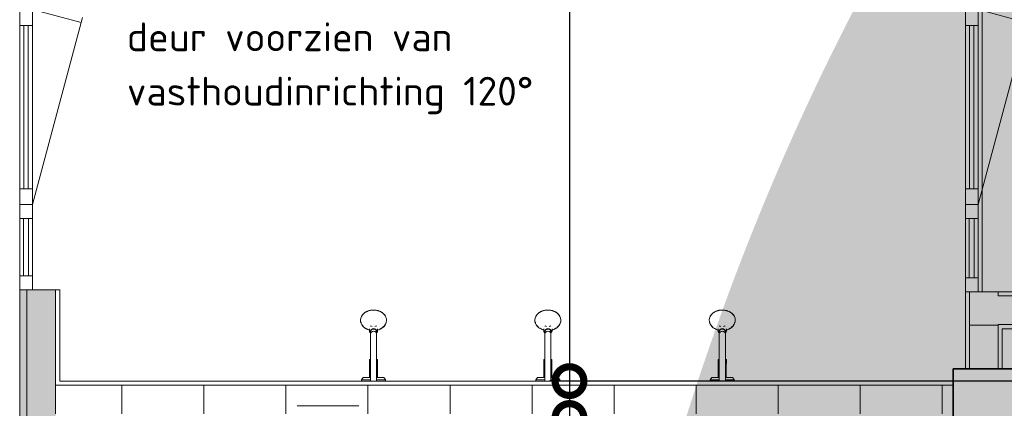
# Model space of a CAD drawing. Header units: millimetres. Extents: x 2016 to 102618, y -16590 to 68005.
# Tile 139 of 256: x 38800 to 43600, y 25132 to 27026. Entities that reach past the tile are written whole.
import ezdxf

# ---------------------------------------------------------------- set-up
doc = ezdxf.new("R2010")
doc.units = ezdxf.units.MM
for name, color, linetype, lineweight in [('A-ANNO-DIMS', 211, 'Continuous', 9), ('A-DETL', 90, 'Continuous', 18), ('A-FLOR', 192, 'Continuous', 13), ('A-GENM', 13, 'Continuous', 13), ('A-GLAZ-CURT', 52, 'Continuous', 9), ('A-GLAZ-CWMG', 51, 'Continuous', 13), ('A-WALL', 113, 'Continuous', 13), ('A-WALL-FNSH', 113, 'Continuous', 25), ('A-WALL-PATT', 111, 'Continuous', 25), ('G-ANNO-TEXT', 231, 'Continuous', 9), ('P-SANR-FIXT', 6, 'Continuous', 13), ('S-COLS', 52, 'Continuous', 13)]:
    doc.layers.add(name, color=color, linetype=linetype, lineweight=lineweight)
doc.styles.add('ISOCPEUR_2', font='isocpeur.ttf', dxfattribs={"height": 180})
doc.styles.add('ISOCPEUR_3', font='isocpeur.ttf', dxfattribs={"height": 140})
doc.dimstyles.new('00_VCS_maatvoering_1_8', dxfattribs={"dimscale": 304.8, "dimtxt": 179.276612, "dimasz": 0.918635, "dimexe": 0.328084, "dimexo": 0.0625, "dimgap": 0.164042, "dimtad": 1, "dimdec": 0, "dimzin": 0, "dimdsep": 46, "dimtxsty": 'ISOCPEUR_2', "dimblk1": 'DOTSMALL', "dimblk2": 'DOTSMALL', "dimsah": 1, "dimcen": 0.09, "dimdle": 0.328084, "dimadec": 0, "dimazin": 0, "dimtfac": 1, "dimtdec": 4, "dimtix": 1, "dimtmove": 0, "dimatfit": 3, "dimfxl": 0.328084, "dimfxlon": 1, "dimtvp": 1, "dimtolj": 1, "dimtzin": 0, "dimarcsym": 2})

# ---------------------------------------------------------------- blocks, each defined once
blk = doc.blocks.new('28_VCS_SF_houten kolom - beton kolom 300X300-V173-00 Begane grond')
at = {"layer": 'S-COLS', "lineweight": 5}
h = blk.add_hatch(dxfattribs=at)
h.set_pattern_fill('FP_181', color=256, style=0, pattern_type=2)
h.set_pattern_definition([(45, (-43500, -25175), (-500, 500), []), (45, (-43330, -25175), (-500, 500), []), (45, (-43320, -25175), (-500, 500), []), (45, (-43310, -25175), (-500, 500), []), (45, (-43300, -25175), (-500, 500), []), (45, (-43290, -25175), (-500, 500), []), (45, (-43280, -25175), (-500, 500), []), (45, (-43270, -25175), (-500, 500), [])])
h.paths.add_polyline_path([(100, -150), (150, -150), (150, 150), (-150, 150), (-150, -150), (24.8, -150)], flags=0)
at = {"layer": 'S-COLS', "lineweight": 35}
for p, q in [((150, 150), (-150, 150)), ((-150, 150), (-150, -150)), ((150, -150), (150, 150)), ((-150, -150), (150, -150))]:
    blk.add_line(p, q, dxfattribs=at)
blk = doc.blocks.new('SHOWER_MOXIE_BLUETOOTH_17280 - MOXIE-V259-00 Begane grond')
at = {"layer": 'P-SANR-FIXT'}
for p, q in [((91.7, 358.8), (113.9, 348)), ((105, 359.7), (105, 350)), ((110, 346.5), (110, 335.8)), ((111.8, 374), (118.2, 370.8)), ((131.8, 370.8), (138.2, 374)), ((136.1, 348), (158.3, 358.8)), ((140, 335.8), (140, 346.5)), ((145, 350), (145, 359.7)), ((105.2, 170.2), (105.2, 210.2)), ((105.2, 210.2), (109.9, 210.2)), ((110, 238.5), (110, 105)), ((140, 105), (140, 238.5)), ((140, 210.2), (144.9, 210.2)), ((144.9, 210.2), (144.8, 170.2)), ((109.9, 170.2), (105.2, 170.2)), ((105.2, 170.2), (105.2, 140.1)), ((105.2, 170.2), (109.9, 170.2)), ((144.8, 170.2), (140.1, 170.2)), ((140.1, 170.2), (144.8, 170.2)), ((144.8, 140.1), (144.8, 170.2)), ((66.5, 111.5), (66.5, 105)), ((109.9, 111.5), (66.5, 111.5)), ((75.2, 123.2), (109.8, 123.2)), ((110, 140.1), (105.2, 140.1)), ((105.2, 138.2), (105.2, 123.2)), ((105.2, 138.2), (110, 138.2)), ((108, 140.2), (108, 138.2)), ((125, 105), (110, 105)), ((140, 105), (125, 105)), ((144.8, 140.1), (140.1, 140.1)), ((140.1, 138.2), (144.8, 138.2)), ((183.5, 111.5), (140.2, 111.5)), ((140.3, 123.2), (174.8, 123.2)), ((142, 138.2), (142, 140.2)), ((144.8, 123.2), (144.8, 138.2)), ((183.5, 105), (183.5, 111.5))]:
    blk.add_line(p, q, dxfattribs=at)
at = {"layer": 'P-SANR-FIXT', "flags": 128}
for points in [[(125, 451.2), (122.5, 451.2), (119.9, 451.1), (117.4, 450.9), (114.9, 450.6), (112.4, 450.3), (109.9, 449.8), (107.5, 449.3), (105, 448.7), (102.7, 448), (100.3, 447.3), (98, 446.5), (95.7, 445.6), (93.5, 444.6), (91.3, 443.6), (89.2, 442.5), (87.1, 441.4), (85.1, 440.1), (83.2, 438.9), (81.3, 437.5), (79.5, 436.1), (77.7, 434.6), (76.1, 433.1), (74.5, 431.6), (73, 429.9), (71.6, 428.3), (70.2, 426.6), (69, 424.8), (67.8, 423), (66.8, 421.2), (66.6, 420.9)], [(183.4, 420.9), (182.3, 422.8), (181.2, 424.6), (179.9, 426.3), (178.6, 428), (177.2, 429.7), (175.7, 431.3), (174.2, 432.9), (172.5, 434.4), (170.8, 435.9), (169, 437.3), (167.1, 438.7), (165.2, 439.9), (163.2, 441.2), (161.1, 442.4), (159, 443.5), (156.9, 444.5), (154.6, 445.5), (152.4, 446.4), (150.1, 447.2), (147.7, 447.9), (145.3, 448.6), (142.9, 449.2), (140.5, 449.7), (138, 450.2), (135.5, 450.6), (133, 450.8), (130.5, 451.1), (127.9, 451.2), (125.4, 451.2), (125, 451.2)], [(80.1, 367), (78.4, 368.4), (76.7, 369.9), (75.2, 371.5), (73.7, 373.1), (72.3, 374.7), (71, 376.4), (69.8, 378.1), (68.7, 379.8), (67.6, 381.6), (67.5, 381.9)], [(93.9, 358.6), (91.7, 359.6), (89.6, 360.7), (87.6, 361.8), (85.7, 363)], [(105, 350), (105, 349.3), (105.1, 348.6), (105.2, 348), (105.3, 347.3), (105.4, 346.7), (105.6, 346), (105.8, 345.4), (106.1, 344.7), (106.4, 344.1), (106.7, 343.5), (107, 342.9), (107.4, 342.3), (107.8, 341.8), (108.2, 341.2), (108.6, 340.7), (109.1, 340.1), (109.6, 339.6), (110.1, 339.1)], [(125, 358.4), (124.4, 358.4), (123.8, 358.4), (123.2, 358.3), (122.7, 358.2), (122.1, 358.2), (121.5, 358.1), (120.9, 357.9), (120.4, 357.8), (119.8, 357.6), (119.2, 357.5), (118.7, 357.3), (118.2, 357.1), (117.6, 356.8), (117.1, 356.6), (116.6, 356.3), (116.1, 356.1), (115.6, 355.8), (115.2, 355.5), (114.7, 355.1), (114.3, 354.8), (113.8, 354.4), (113.6, 354.2)], [(136.4, 354.2), (136, 354.6), (135.6, 354.9), (135.1, 355.3), (134.7, 355.6), (134.2, 355.9), (133.7, 356.2), (133.2, 356.4), (132.7, 356.7), (132.2, 356.9), (131.6, 357.2), (131.1, 357.4), (130.5, 357.5), (130, 357.7), (129.4, 357.9), (128.9, 358), (128.3, 358.1), (127.7, 358.2), (127.1, 358.3), (126.5, 358.3), (126, 358.4), (125.4, 358.4), (125, 358.4)], [(140.2, 339.5), (140.8, 340), (141.2, 340.5), (141.7, 341.1), (142.1, 341.6), (142.5, 342.2), (142.9, 342.8), (143.3, 343.3), (143.6, 344), (143.9, 344.6), (144.1, 345.2), (144.3, 345.8), (144.5, 346.5), (144.7, 347.1), (144.8, 347.8), (144.9, 348.5), (145, 349.1), (145, 349.8), (145, 350)], [(164.2, 362.9), (162.7, 362), (160.7, 360.9), (158.6, 359.8), (156.5, 358.7)], [(182.5, 381.9), (181.5, 380.1), (180.4, 378.4), (179.2, 376.6), (177.9, 375), (176.5, 373.3), (175.1, 371.7), (173.5, 370.2), (171.9, 368.7), (170.2, 367.2)], [(110, 335.8), (110, 332.7), (110, 329.4), (110, 326), (110, 322.4), (110, 318.7), (110, 314.8), (110, 310.9), (110, 306.8), (110, 302.6), (110, 298.4), (110, 294), (110, 289.5), (110, 285), (110, 280.3), (110, 275.6), (110, 270.9), (110, 266.1), (110, 261.3), (110, 256.4), (110, 251.5), (110, 246.5), (110, 241.6), (110, 238.5)], [(140, 238.5), (140, 243.4), (140, 248.4), (140, 253.3), (140, 258.2), (140, 263.1), (140, 267.9), (140, 272.7), (140, 277.4), (140, 282.1), (140, 286.7), (140, 291.2), (140, 295.6), (140, 300), (140, 304.2), (140, 308.4), (140, 312.4), (140, 316.3), (140, 320.1), (140, 323.7), (140, 327.3), (140, 330.6), (140, 333.9), (140, 335.8)], [(66.5, 111.5), (74.6, 122.5), (75.2, 123.2)], [(174.8, 123.2), (182.9, 112.2), (183.5, 111.5)]]:
    blk.add_lwpolyline(points, dxfattribs=at)
at = {"layer": 'P-SANR-FIXT'}
for centre, major_axis, start_param, end_param in [((125, 401.3), (-63.5, 0), 4.712389, 7.442161), ((125, 401.3), (63.5, 0), 5.497787, 7.853982), ((125, 401.3), (62.6, 0), 2.917193, 2.941068), ((125, 401.3), (62.6, 0), 3.342118, 3.403978), ((125, 401.3), (62.6, 0), 6.020799, 6.08266), ((125, 401.3), (62.6, 0), 0.200525, 0.224399), ((125, 401.3), (39.5, 0), 4.322798, 4.381145), ((125, 348.7), (-15, 0), 4.712389, 6.283185), ((125, 346.5), (-15, 0), 4.712389, 6.283185), ((125, 335.8), (-15, 0), 4.712389, 6.283185), ((125, 348.7), (15, 0), 0, 1.570796), ((125, 346.5), (-15, 0), 3.141593, 4.712389), ((125, 335.8), (15, 0), 0, 1.570796), ((125, 401.3), (39.5, 0), 5.030399, 5.068141), ((125, 401.3), (63.5, 0), 5.12421, 5.483505)]:
    blk.add_ellipse(centre, major_axis=major_axis, ratio=0.786454, start_param=start_param, end_param=end_param, dxfattribs=at)
blk = doc.blocks.new('SHOWER_MOXIE_BLUETOOTH_17280 - MOXIE-4450684-00 Begane grond')
at = {"layer": 'P-SANR-FIXT'}
for p, q in [((91.7, 358.8), (113.9, 348)), ((105, 359.7), (105, 350)), ((110, 346.5), (110, 335.8)), ((111.8, 374), (118.2, 370.8)), ((131.8, 370.8), (138.2, 374)), ((136.1, 348), (158.3, 358.8)), ((140, 335.8), (140, 346.5)), ((145, 350), (145, 359.7)), ((105.2, 170.2), (105.2, 210.2)), ((105.2, 210.2), (109.9, 210.2)), ((110, 238.5), (110, 105)), ((140, 105), (140, 238.5)), ((140, 210.2), (144.9, 210.2)), ((144.9, 210.2), (144.8, 170.2)), ((109.9, 170.2), (105.2, 170.2)), ((105.2, 170.2), (105.2, 140.1)), ((105.2, 170.2), (109.9, 170.2)), ((144.8, 170.2), (140.1, 170.2)), ((140.1, 170.2), (144.8, 170.2)), ((144.8, 140.1), (144.8, 170.2)), ((66.5, 111.5), (66.5, 105)), ((109.9, 111.5), (66.5, 111.5)), ((75.2, 123.2), (109.8, 123.2)), ((110, 140.1), (105.2, 140.1)), ((105.2, 138.2), (105.2, 123.2)), ((105.2, 138.2), (110, 138.2)), ((108, 140.2), (108, 138.2)), ((125, 105), (110, 105)), ((140, 105), (125, 105)), ((144.8, 140.1), (140.1, 140.1)), ((140.1, 138.2), (144.8, 138.2)), ((183.5, 111.5), (140.2, 111.5)), ((140.3, 123.2), (174.8, 123.2)), ((142, 138.2), (142, 140.2)), ((144.8, 123.2), (144.8, 138.2)), ((183.5, 105), (183.5, 111.5))]:
    blk.add_line(p, q, dxfattribs=at)
at = {"layer": 'P-SANR-FIXT', "flags": 128}
for points in [[(125, 451.2), (122.5, 451.2), (119.9, 451.1), (117.4, 450.9), (114.9, 450.6), (112.4, 450.3), (109.9, 449.8), (107.5, 449.3), (105, 448.7), (102.7, 448), (100.3, 447.3), (98, 446.5), (95.7, 445.6), (93.5, 444.6), (91.3, 443.6), (89.2, 442.5), (87.1, 441.4), (85.1, 440.1), (83.2, 438.9), (81.3, 437.5), (79.5, 436.1), (77.7, 434.6), (76.1, 433.1), (74.5, 431.6), (73, 429.9), (71.6, 428.3), (70.2, 426.6), (69, 424.8), (67.8, 423), (66.8, 421.2), (66.6, 420.9)], [(183.4, 420.9), (182.3, 422.8), (181.2, 424.6), (179.9, 426.3), (178.6, 428), (177.2, 429.7), (175.7, 431.3), (174.2, 432.9), (172.5, 434.4), (170.8, 435.9), (169, 437.3), (167.1, 438.7), (165.2, 439.9), (163.2, 441.2), (161.1, 442.4), (159, 443.5), (156.9, 444.5), (154.6, 445.5), (152.4, 446.4), (150.1, 447.2), (147.7, 447.9), (145.3, 448.6), (142.9, 449.2), (140.5, 449.7), (138, 450.2), (135.5, 450.6), (133, 450.8), (130.5, 451.1), (127.9, 451.2), (125.4, 451.2), (125, 451.2)], [(80.1, 367), (78.4, 368.4), (76.7, 369.9), (75.2, 371.5), (73.7, 373.1), (72.3, 374.7), (71, 376.4), (69.8, 378.1), (68.7, 379.8), (67.6, 381.6), (67.5, 381.9)], [(93.9, 358.6), (91.7, 359.6), (89.6, 360.7), (87.6, 361.8), (85.7, 363)], [(105, 350), (105, 349.3), (105.1, 348.6), (105.2, 348), (105.3, 347.3), (105.4, 346.7), (105.6, 346), (105.8, 345.4), (106.1, 344.7), (106.4, 344.1), (106.7, 343.5), (107, 342.9), (107.4, 342.3), (107.8, 341.8), (108.2, 341.2), (108.6, 340.7), (109.1, 340.1), (109.6, 339.6), (110.1, 339.1)], [(125, 358.4), (124.4, 358.4), (123.8, 358.4), (123.2, 358.3), (122.7, 358.2), (122.1, 358.2), (121.5, 358.1), (120.9, 357.9), (120.4, 357.8), (119.8, 357.6), (119.2, 357.5), (118.7, 357.3), (118.2, 357.1), (117.6, 356.8), (117.1, 356.6), (116.6, 356.3), (116.1, 356.1), (115.6, 355.8), (115.2, 355.5), (114.7, 355.1), (114.3, 354.8), (113.8, 354.4), (113.6, 354.2)], [(136.4, 354.2), (136, 354.6), (135.6, 354.9), (135.1, 355.3), (134.7, 355.6), (134.2, 355.9), (133.7, 356.2), (133.2, 356.4), (132.7, 356.7), (132.2, 356.9), (131.6, 357.2), (131.1, 357.4), (130.5, 357.5), (130, 357.7), (129.4, 357.9), (128.9, 358), (128.3, 358.1), (127.7, 358.2), (127.1, 358.3), (126.5, 358.3), (126, 358.4), (125.4, 358.4), (125, 358.4)], [(140.2, 339.5), (140.8, 340), (141.2, 340.5), (141.7, 341.1), (142.1, 341.6), (142.5, 342.2), (142.9, 342.8), (143.3, 343.3), (143.6, 344), (143.9, 344.6), (144.1, 345.2), (144.3, 345.8), (144.5, 346.5), (144.7, 347.1), (144.8, 347.8), (144.9, 348.5), (145, 349.1), (145, 349.8), (145, 350)], [(164.2, 362.9), (162.7, 362), (160.7, 360.9), (158.6, 359.8), (156.5, 358.7)], [(182.5, 381.9), (181.5, 380.1), (180.4, 378.4), (179.2, 376.6), (177.9, 375), (176.5, 373.3), (175.1, 371.7), (173.5, 370.2), (171.9, 368.7), (170.2, 367.2)], [(110, 335.8), (110, 332.7), (110, 329.4), (110, 326), (110, 322.4), (110, 318.7), (110, 314.8), (110, 310.9), (110, 306.8), (110, 302.6), (110, 298.4), (110, 294), (110, 289.5), (110, 285), (110, 280.3), (110, 275.6), (110, 270.9), (110, 266.1), (110, 261.3), (110, 256.4), (110, 251.5), (110, 246.5), (110, 241.6), (110, 238.5)], [(140, 238.5), (140, 243.4), (140, 248.4), (140, 253.3), (140, 258.2), (140, 263.1), (140, 267.9), (140, 272.7), (140, 277.4), (140, 282.1), (140, 286.7), (140, 291.2), (140, 295.6), (140, 300), (140, 304.2), (140, 308.4), (140, 312.4), (140, 316.3), (140, 320.1), (140, 323.7), (140, 327.3), (140, 330.6), (140, 333.9), (140, 335.8)], [(66.5, 111.5), (74.6, 122.5), (75.2, 123.2)], [(174.8, 123.2), (182.9, 112.2), (183.5, 111.5)]]:
    blk.add_lwpolyline(points, dxfattribs=at)
at = {"layer": 'P-SANR-FIXT'}
for centre, major_axis, start_param, end_param in [((125, 401.3), (-63.5, 0), 4.712389, 7.442161), ((125, 401.3), (63.5, 0), 5.12421, 7.853982), ((125, 401.3), (62.6, 0), 2.917193, 2.941068), ((125, 401.3), (62.6, 0), 3.342118, 3.403978), ((125, 401.3), (62.6, 0), 6.020799, 6.08266), ((125, 401.3), (62.6, 0), 0.200525, 0.224399), ((125, 401.3), (39.5, 0), 4.322798, 4.381145), ((125, 348.7), (-15, 0), 4.712389, 6.283185), ((125, 346.5), (-15, 0), 4.712389, 6.283185), ((125, 335.8), (-15, 0), 4.712389, 6.283185), ((125, 348.7), (15, 0), 0, 1.570796), ((125, 346.5), (-15, 0), 3.141593, 4.712389), ((125, 335.8), (15, 0), 0, 1.570796), ((125, 401.3), (39.5, 0), 5.030399, 5.068141)]:
    blk.add_ellipse(centre, major_axis=major_axis, ratio=0.786454, start_param=start_param, end_param=end_param, dxfattribs=at)
blk = doc.blocks.new('SHOWER_MOXIE_BLUETOOTH_17280 - MOXIE-V260-00 Begane grond')
at = {"layer": 'P-SANR-FIXT'}
for p, q in [((91.7, 358.8), (113.9, 348)), ((105, 359.7), (105, 350)), ((110, 346.5), (110, 335.8)), ((111.8, 374), (118.2, 370.8)), ((131.8, 370.8), (138.2, 374)), ((136.1, 348), (158.3, 358.8)), ((140, 335.8), (140, 346.5)), ((145, 350), (145, 359.7)), ((105.2, 170.2), (105.2, 210.2)), ((105.2, 210.2), (109.9, 210.2)), ((110, 238.5), (110, 105)), ((140, 105), (140, 238.5)), ((140, 210.2), (144.9, 210.2)), ((144.9, 210.2), (144.8, 170.2)), ((109.9, 170.2), (105.2, 170.2)), ((105.2, 170.2), (105.2, 140.1)), ((105.2, 170.2), (109.9, 170.2)), ((144.8, 170.2), (140.1, 170.2)), ((140.1, 170.2), (144.8, 170.2)), ((144.8, 140.1), (144.8, 170.2)), ((66.5, 111.5), (66.5, 105)), ((109.9, 111.5), (66.5, 111.5)), ((75.2, 123.2), (109.8, 123.2)), ((110, 140.1), (105.2, 140.1)), ((105.2, 138.2), (105.2, 123.2)), ((105.2, 138.2), (110, 138.2)), ((108, 140.2), (108, 138.2)), ((125, 105), (110, 105)), ((140, 105), (125, 105)), ((144.8, 140.1), (140.1, 140.1)), ((140.1, 138.2), (144.8, 138.2)), ((183.5, 111.5), (140.2, 111.5)), ((140.3, 123.2), (174.8, 123.2)), ((142, 138.2), (142, 140.2)), ((144.8, 123.2), (144.8, 138.2)), ((183.5, 105), (183.5, 111.5))]:
    blk.add_line(p, q, dxfattribs=at)
at = {"layer": 'P-SANR-FIXT', "flags": 128}
for points in [[(125, 451.2), (122.5, 451.2), (119.9, 451.1), (117.4, 450.9), (114.9, 450.6), (112.4, 450.3), (109.9, 449.8), (107.5, 449.3), (105, 448.7), (102.7, 448), (100.3, 447.3), (98, 446.5), (95.7, 445.6), (93.5, 444.6), (91.3, 443.6), (89.2, 442.5), (87.1, 441.4), (85.1, 440.1), (83.2, 438.9), (81.3, 437.5), (79.5, 436.1), (77.7, 434.6), (76.1, 433.1), (74.5, 431.6), (73, 429.9), (71.6, 428.3), (70.2, 426.6), (69, 424.8), (67.8, 423), (66.8, 421.2), (66.6, 420.9)], [(183.4, 420.9), (182.3, 422.8), (181.2, 424.6), (179.9, 426.3), (178.6, 428), (177.2, 429.7), (175.7, 431.3), (174.2, 432.9), (172.5, 434.4), (170.8, 435.9), (169, 437.3), (167.1, 438.7), (165.2, 439.9), (163.2, 441.2), (161.1, 442.4), (159, 443.5), (156.9, 444.5), (154.6, 445.5), (152.4, 446.4), (150.1, 447.2), (147.7, 447.9), (145.3, 448.6), (142.9, 449.2), (140.5, 449.7), (138, 450.2), (135.5, 450.6), (133, 450.8), (130.5, 451.1), (127.9, 451.2), (125.4, 451.2), (125, 451.2)], [(80.1, 367), (78.4, 368.4), (76.7, 369.9), (75.2, 371.5), (73.7, 373.1), (72.3, 374.7), (71, 376.4), (69.8, 378.1), (68.7, 379.8), (67.6, 381.6), (67.5, 381.9)], [(93.9, 358.6), (91.7, 359.6), (89.6, 360.7), (87.6, 361.8), (85.7, 363)], [(105, 350), (105, 349.3), (105.1, 348.6), (105.2, 348), (105.3, 347.3), (105.4, 346.7), (105.6, 346), (105.8, 345.4), (106.1, 344.7), (106.4, 344.1), (106.7, 343.5), (107, 342.9), (107.4, 342.3), (107.8, 341.8), (108.2, 341.2), (108.6, 340.7), (109.1, 340.1), (109.6, 339.6), (110.1, 339.1)], [(125, 358.4), (124.4, 358.4), (123.8, 358.4), (123.2, 358.3), (122.7, 358.2), (122.1, 358.2), (121.5, 358.1), (120.9, 357.9), (120.4, 357.8), (119.8, 357.6), (119.2, 357.5), (118.7, 357.3), (118.2, 357.1), (117.6, 356.8), (117.1, 356.6), (116.6, 356.3), (116.1, 356.1), (115.6, 355.8), (115.2, 355.5), (114.7, 355.1), (114.3, 354.8), (113.8, 354.4), (113.6, 354.2)], [(136.4, 354.2), (136, 354.6), (135.6, 354.9), (135.1, 355.3), (134.7, 355.6), (134.2, 355.9), (133.7, 356.2), (133.2, 356.4), (132.7, 356.7), (132.2, 356.9), (131.6, 357.2), (131.1, 357.4), (130.5, 357.5), (130, 357.7), (129.4, 357.9), (128.9, 358), (128.3, 358.1), (127.7, 358.2), (127.1, 358.3), (126.5, 358.3), (126, 358.4), (125.4, 358.4), (125, 358.4)], [(140.2, 339.5), (140.8, 340), (141.2, 340.5), (141.7, 341.1), (142.1, 341.6), (142.5, 342.2), (142.9, 342.8), (143.3, 343.3), (143.6, 344), (143.9, 344.6), (144.1, 345.2), (144.3, 345.8), (144.5, 346.5), (144.7, 347.1), (144.8, 347.8), (144.9, 348.5), (145, 349.1), (145, 349.8), (145, 350)], [(164.2, 362.9), (162.7, 362), (160.7, 360.9), (158.6, 359.8), (156.5, 358.7)], [(182.5, 381.9), (181.5, 380.1), (180.4, 378.4), (179.2, 376.6), (177.9, 375), (176.5, 373.3), (175.1, 371.7), (173.5, 370.2), (171.9, 368.7), (170.2, 367.2)], [(110, 335.8), (110, 332.7), (110, 329.4), (110, 326), (110, 322.4), (110, 318.7), (110, 314.8), (110, 310.9), (110, 306.8), (110, 302.6), (110, 298.4), (110, 294), (110, 289.5), (110, 285), (110, 280.3), (110, 275.6), (110, 270.9), (110, 266.1), (110, 261.3), (110, 256.4), (110, 251.5), (110, 246.5), (110, 241.6), (110, 238.5)], [(140, 238.5), (140, 243.4), (140, 248.4), (140, 253.3), (140, 258.2), (140, 263.1), (140, 267.9), (140, 272.7), (140, 277.4), (140, 282.1), (140, 286.7), (140, 291.2), (140, 295.6), (140, 300), (140, 304.2), (140, 308.4), (140, 312.4), (140, 316.3), (140, 320.1), (140, 323.7), (140, 327.3), (140, 330.6), (140, 333.9), (140, 335.8)], [(66.5, 111.5), (74.6, 122.5), (75.2, 123.2)], [(174.8, 123.2), (182.9, 112.2), (183.5, 111.5)]]:
    blk.add_lwpolyline(points, dxfattribs=at)
at = {"layer": 'P-SANR-FIXT'}
for centre, major_axis, start_param, end_param in [((125, 401.3), (-63.5, 0), 4.712389, 7.442161), ((125, 401.3), (62.6, 0), 2.456894, 2.468394), ((125, 401.3), (63.5, 0), 5.12421, 7.853982), ((125, 401.3), (62.6, 0), 2.917193, 2.941068), ((125, 401.3), (62.6, 0), 3.342118, 3.403978), ((125, 401.3), (62.6, 0), 6.020799, 6.08266), ((125, 401.3), (62.6, 0), 0.200525, 0.224399), ((125, 401.3), (39.5, 0), 4.322798, 4.381145), ((125, 348.7), (-15, 0), 4.712389, 6.283185), ((125, 346.5), (-15, 0), 4.712389, 6.283185), ((125, 335.8), (-15, 0), 4.712389, 6.283185), ((125, 348.7), (15, 0), 0, 1.570796), ((125, 346.5), (-15, 0), 3.141593, 4.712389), ((125, 335.8), (15, 0), 0, 1.570796), ((125, 401.3), (39.5, 0), 5.030399, 5.068141)]:
    blk.add_ellipse(centre, major_axis=major_axis, ratio=0.786454, start_param=start_param, end_param=end_param, dxfattribs=at)
blk = doc.blocks.new('Rectangular Mullion - aluminium kozijn_RT62_68mm-4050672-00 Begane grond')
at = {"layer": 'A-GLAZ-CWMG'}
for p, q in [((-68, 31), (0, 31)), ((-68, -31), (-68, 31)), ((0, 31), (0, -31)), ((0, -31), (-68, -31))]:
    blk.add_line(p, q, dxfattribs=at)
blk = doc.blocks.new('31_VCS_CWP_vliesgevel_deur_enkel_glaspaneel - Merk DO alu deur-4449871-00 Begane grond')
at = {"layer": 'A-GENM'}
for p, q in [((-475, 31), (-411.4, 268.5)), ((475, 31), (-435.5, 275))]:
    blk.add_line(p, q, dxfattribs=at)
at = {"layer": 'A-GLAZ-CURT', "lineweight": 18}
for p, q in [((-398, 31), (-475, 31)), ((-475, 31), (-475, -31)), ((-398, -31), (-398, 31)), ((-398, 31), (398, 31)), ((475, 31), (398, 31)), ((398, 31), (398, -31)), ((475, -31), (475, 31)), ((-475, -31), (-398, -31)), ((398, -31), (-398, -31)), ((398, -31), (475, -31))]:
    blk.add_line(p, q, dxfattribs=at)
at = {"layer": 'A-GLAZ-CURT', "lineweight": 13}
for p, q in [((398, 10.5), (-398, 10.5)), ((-398, 10.5), (-398, -10.5)), ((398, -10.5), (398, 10.5)), ((-398, -10.5), (398, -10.5))]:
    blk.add_line(p, q, dxfattribs=at)
blk = doc.blocks.new('System Panel - 31_VCS_CP_glas-4439910-00 Begane grond')
at = {"layer": 'A-GLAZ-CURT'}
for p, q in [((139.5, 12.5), (-139.5, 12.5)), ((-139.5, 12.5), (-139.5, -12.5)), ((139.5, -12.5), (139.5, 12.5)), ((-139.5, -12.5), (139.5, -12.5))]:
    blk.add_line(p, q, dxfattribs=at)
blk = doc.blocks.new('Rectangular Mullion - aluminium kozijn_RT62_68mm-4439914-00 Begane grond')
at = {"layer": 'A-GLAZ-CWMG'}
for p, q in [((38800, 25778), (38800, 26057)), ((38862, 25778), (38862, 26057))]:
    blk.add_line(p, q, dxfattribs=at)
blk = doc.blocks.new('Rectangular Mullion - aluminium kozijn_RT62_68mm-3571754-00 Begane grond')
at = {"layer": 'A-GLAZ-CWMG'}
for p, q in [((-34, 31), (34, 31)), ((-34, -31), (-34, 31)), ((34, 31), (34, -31)), ((34, -31), (-34, -31))]:
    blk.add_line(p, q, dxfattribs=at)
blk = doc.blocks.new('Rectangular Mullion - aluminium kozijn_RT62_68mm 9002-4228611-00 Begane grond')
at = {"layer": 'A-GLAZ-CWMG'}
for p, q in [((-68, 31), (0, 31)), ((-68, -31), (-68, 31)), ((0, 31), (0, -31)), ((0, -31), (-68, -31))]:
    blk.add_line(p, q, dxfattribs=at)
blk = doc.blocks.new('31_VCS_CWP_vliesgevel_deur_enkel_glaspaneel - Merk DO alu deur wit-4515793-00 Begane grond')
at = {"layer": 'A-GENM'}
for p, q in [((-475, 31), (-411.4, 268.5)), ((475, 31), (-435.5, 275))]:
    blk.add_line(p, q, dxfattribs=at)
at = {"layer": 'A-GLAZ-CURT', "lineweight": 18}
for p, q in [((-398, 31), (-475, 31)), ((-475, 31), (-475, -31)), ((-398, -31), (-398, 31)), ((-398, 31), (398, 31)), ((475, 31), (398, 31)), ((398, 31), (398, -31)), ((475, -31), (475, 31)), ((-475, -31), (-398, -31)), ((398, -31), (-398, -31)), ((398, -31), (475, -31))]:
    blk.add_line(p, q, dxfattribs=at)
at = {"layer": 'A-GLAZ-CURT', "lineweight": 13}
for p, q in [((398, 10.5), (-398, 10.5)), ((-398, 10.5), (-398, -10.5)), ((398, -10.5), (398, 10.5)), ((-398, -10.5), (398, -10.5))]:
    blk.add_line(p, q, dxfattribs=at)
blk = doc.blocks.new('System Panel - 31_VCS_CP_glas-4515782-00 Begane grond')
at = {"layer": 'A-GLAZ-CURT'}
for p, q in [((144.5, 12.5), (-144.5, 12.5)), ((-144.5, 12.5), (-144.5, -12.5)), ((144.5, -12.5), (144.5, 12.5)), ((-144.5, -12.5), (144.5, -12.5))]:
    blk.add_line(p, q, dxfattribs=at)
blk = doc.blocks.new('Rectangular Mullion - aluminium kozijn_RT62_68mm 9002-4515776-00 Begane grond')
at = {"layer": 'A-GLAZ-CWMG'}
for p, q in [((43410, 25768), (43410, 26057)), ((43472, 25768), (43472, 26057))]:
    blk.add_line(p, q, dxfattribs=at)
blk = doc.blocks.new('Rectangular Mullion - aluminium kozijn_RT62_68mm 9002-4228515-00 Begane grond')
at = {"layer": 'A-GLAZ-CWMG'}
for p, q in [((-34, 31), (34, 31)), ((-34, -31), (-34, 31)), ((34, 31), (34, -31)), ((34, -31), (-34, -31))]:
    blk.add_line(p, q, dxfattribs=at)
blk = doc.blocks.new('_DotSmall')
at = {"color": 0, "linetype": 'ByBlock', "const_width": 0.5}
blk.add_lwpolyline([(-0.0625, 0, 1), (0.0625, 0, 1)], format="xyb", close=True, dxfattribs=at)

msp = doc.modelspace()

# ---------------------------------------------------------------- hatches: boundary and pattern name
at = {"layer": 'A-WALL-PATT'}
h = msp.add_hatch(color=256, dxfattribs=at)
h.paths.add_polyline_path([(38835, 19092), (38835, 19600), (38800, 19600), (38800, 19092)], flags=0)
h.paths.add_polyline_path([(38835, 21675), (38835, 21875), (38800, 21875), (38800, 21675)], flags=0)
h.paths.add_polyline_path([(38800, 23475), (38835, 23475), (38835, 23847), (38800, 23847), (38800, 23541.9)], flags=0)
h.paths.add_polyline_path([(38800, 24933), (38835, 24933), (38835, 25710), (38800, 25710), (38800, 25245)], flags=0)
h.paths.add_polyline_path([(38800, 27490), (38835, 27490), (38835, 30089.3), (38800, 30089.3), (38800, 29152.6)], flags=0)
at = {"layer": 'A-WALL-PATT', "lineweight": 5}
h = msp.add_hatch(dxfattribs=at)
h.set_pattern_fill('FP_6', color=256, style=0, pattern_type=2)
h.set_pattern_definition([(45, (0, 0), (-29.91062, 111.51074), []), (37.5, (0, 0), (-1.574834, 48.170594), [3.353, -34.647, 3.353, -39.147, -40.625]), (37.5, (0, 0), (-1.574834, 48.170594), [-80.5, 3.353, -37.272]), (7.5, (0, 0), (44.24442, 70.55365), [3.353, -17.147, 3.353, -30.897, -13.125]), (7.5, (0, 0), (44.24442, 70.55365), [-54.75, 3.353, -9.772]), (327.5, (-28.075, 0), (77.853547, 0.141476), [3.353, -9.147, 3.353, -41.647, -58.75]), (327.5, (-28.075, 0), (77.853547, 0.141476), [-57.5, 3.353, -55.397]), (317.5, (-28.075, 0), (75.153165, 21.94189), [3.353, -9.147, 3.353, -26.147, -33.75]), (317.5, (-28.075, 0), (75.153165, 21.94189), [-42, 3.353, -30.397])])
h.paths.add_polyline_path([(38838.9, 19400), (38975, 19400), (38975, 19600), (38835, 19600), (38835, 19400)], flags=0)
h.paths.add_polyline_path([(38835, 21675), (38975, 21675), (38975, 21875), (38835, 21875)], flags=0)
h.paths.add_polyline_path([(38956.1, 23475), (38975, 23475), (38975, 23847), (38835, 23847), (38835, 23475), (38850, 23475)], flags=0)
h.paths.add_polyline_path([(38961.8, 24933), (38975, 24933), (38975, 25710), (38835, 25710), (38835, 24933), (38929.7, 24933)], flags=0)
h.paths.add_polyline_path([(38961.8, 27490), (38975, 27490), (38975, 30089.3), (38835, 30089.3), (38835, 27490), (38883.5, 27490)], flags=0)
h = msp.add_hatch(dxfattribs=at)
h.set_pattern_fill('FP_399', color=256, angle=270, style=0, pattern_type=2)
h.set_pattern_definition([(180, (43590, 26337.5), (7e-13, -400), [])])
h.paths.add_polyline_path([(43570, 25325), (43570, 25700), (43430, 25700), (43430, 25325), (43524.8, 25325)], flags=0)
h = msp.add_hatch(dxfattribs=at)
h.set_pattern_fill('FP_193', color=256, angle=-90, style=0, pattern_type=2)
h.set_pattern_definition([(270, (44645, 25700), (400, 2e-14), [])])
h.paths.add_polyline_path([(43570, 25540), (43916, 25540), (43916, 25680), (43570, 25680), (43570, 25610)], flags=0)
h.paths.add_polyline_path([(45680, 25540), (45680, 25680), (45020, 25680), (45020, 25540), (45598.9, 25540)], flags=0)
h = msp.add_hatch(dxfattribs=at)
h.set_pattern_fill('FP_1', color=256, angle=-90, style=0, pattern_type=2)
h.set_pattern_definition([(90, (41297.5, 25085), (-400, -1e-12), [])])
h.paths.add_polyline_path([(41750, 25105), (43350, 25105), (43350, 25245), (38975, 25244.9), (38975, 25105), (41735, 25105)], flags=0)

# ---------------------------------------------------------------- linework, layer by layer
at = {"layer": 'A-DETL', "lineweight": 13}
msp.add_line((40153.2, 25145), (40453.2, 25145), dxfattribs=at)
at = {"layer": 'A-FLOR'}
msp.add_line((43492, 27500), (43492, 25700), dxfattribs=at)
at = {"layer": 'A-WALL', "color": 250, "lineweight": 18}
for p, q in [((38835, 25710), (38975, 25710)), ((38835, 25710), (38835, 24933)), ((38975, 25245), (38975, 25710)), ((43570, 25700), (43430, 25700)), ((43430, 25325), (43430, 25700)), ((43570, 25680), (43570, 25700)), ((43916, 25680), (43570, 25680)), ((43570, 25540), (43916, 25540)), ((43570, 25325), (43570, 25540)), ((38975, 25245), (43350, 25245))]:
    msp.add_line(p, q, dxfattribs=at)
at = {"layer": 'A-WALL', "lineweight": 5}
msp.add_line((38975, 25105), (38975, 25245), dxfattribs=at)
at = {"layer": 'A-WALL-FNSH', "color": 10, "lineweight": 9}
for q in [(38800, 24933), (38835, 25710)]:
    msp.add_line((38800, 25710), q, dxfattribs=at)
at = {"layer": 'A-WALL-FNSH', "color": 7, "lineweight": 13}
for p, q in [((38975, 25710), (38995, 25710)), ((38995, 25265), (38995, 25710)), ((43410, 25700), (43410, 25325)), ((43430, 25700), (43410, 25700)), ((43936, 25700), (43570, 25700)), ((43590, 25520), (43936, 25520)), ((43590, 25325), (43590, 25520)), ((40510, 25265), (38995, 25265)), ((41360, 25265), (40540, 25265)), ((42210, 25265), (41390, 25265)), ((43350, 25265), (42240, 25265))]:
    msp.add_line(p, q, dxfattribs=at)

# ---------------------------------------------------------------- block references
at = {"layer": 'A-GLAZ-CURT', "lineweight": 18, "rotation": 270}
for name, p in [('31_VCS_CWP_vliesgevel_deur_enkel_glaspaneel - Merk DO alu deur-4449871-00 Begane grond', (38831, 26600)), ('31_VCS_CWP_vliesgevel_deur_enkel_glaspaneel - Merk DO alu deur wit-4515793-00 Begane grond', (43441, 26600))]:
    msp.add_blockref(name, p, dxfattribs=at)
at = {"layer": 'A-GLAZ-CURT', "rotation": 270}
for name, p in [('System Panel - 31_VCS_CP_glas-4439910-00 Begane grond', (38831, 25917.5)), ('System Panel - 31_VCS_CP_glas-4515782-00 Begane grond', (43441, 25912.5))]:
    msp.add_blockref(name, p, dxfattribs=at)
at = {"layer": 'A-GLAZ-CWMG', "extrusion": (0, 0, -1), "rotation": 270}
for name, p in [('Rectangular Mullion - aluminium kozijn_RT62_68mm-3571754-00 Begane grond', (-38831, 26091)), ('Rectangular Mullion - aluminium kozijn_RT62_68mm 9002-4228515-00 Begane grond', (-43441, 26091)), ('Rectangular Mullion - aluminium kozijn_RT62_68mm-4050672-00 Begane grond', (-38831, 25710)), ('Rectangular Mullion - aluminium kozijn_RT62_68mm 9002-4228611-00 Begane grond', (-43441, 25700))]:
    msp.add_blockref(name, p, dxfattribs=at)
at = {"layer": 'A-GLAZ-CWMG'}
for name in ['Rectangular Mullion - aluminium kozijn_RT62_68mm-4439914-00 Begane grond', 'Rectangular Mullion - aluminium kozijn_RT62_68mm 9002-4515776-00 Begane grond']:
    msp.add_blockref(name, (0, 0), dxfattribs=at)
at = {"layer": 'P-SANR-FIXT'}
for name, p in [('SHOWER_MOXIE_BLUETOOTH_17280 - MOXIE-V259-00 Begane grond', (40400, 25160)), ('SHOWER_MOXIE_BLUETOOTH_17280 - MOXIE-4450684-00 Begane grond', (41250, 25160)), ('SHOWER_MOXIE_BLUETOOTH_17280 - MOXIE-V260-00 Begane grond', (42100, 25160))]:
    msp.add_blockref(name, p, dxfattribs=at)
at = {"layer": 'S-COLS'}
msp.add_blockref('28_VCS_SF_houten kolom - beton kolom 300X300-V173-00 Begane grond', (43500, 25175), dxfattribs=at)

# ---------------------------------------------------------------- texts
at = {"layer": 'G-ANNO-TEXT', "color": 7, "char_height": 140, "attachment_point": 1, "style": 'ISOCPEUR_3'}
for s, insert, width in [('deur voorzien van', (39322.5, 27012), 1779.746), ('vasthoudinrichting 120°', (39322.5, 26747.4), 2260.759)]:
    msp.add_mtext(s, dxfattribs=dict(at, insert=insert, width=width))

# ---------------------------------------------------------------- dimensions: what is measured, and where the dimension line sits
at = {"layer": 'A-ANNO-DIMS'}
for base, p1, p2, override in [((41480.4, 25265), (41580.4, 32105), (41580.4, 25265), {"dimpost": '<>', "dimfxl": 6840}), ((41480.4, 25085), (41580.4, 25265), (41580.4, 25085), {"dimpost": '<>', "dimfxl": 180})]:
    msp.add_linear_dim(base=base, p1=p1, p2=p2, angle=90, dimstyle='00_VCS_maatvoering_1_8', override=override, dxfattribs=at).render()

doc.saveas('drawing.dxf')
